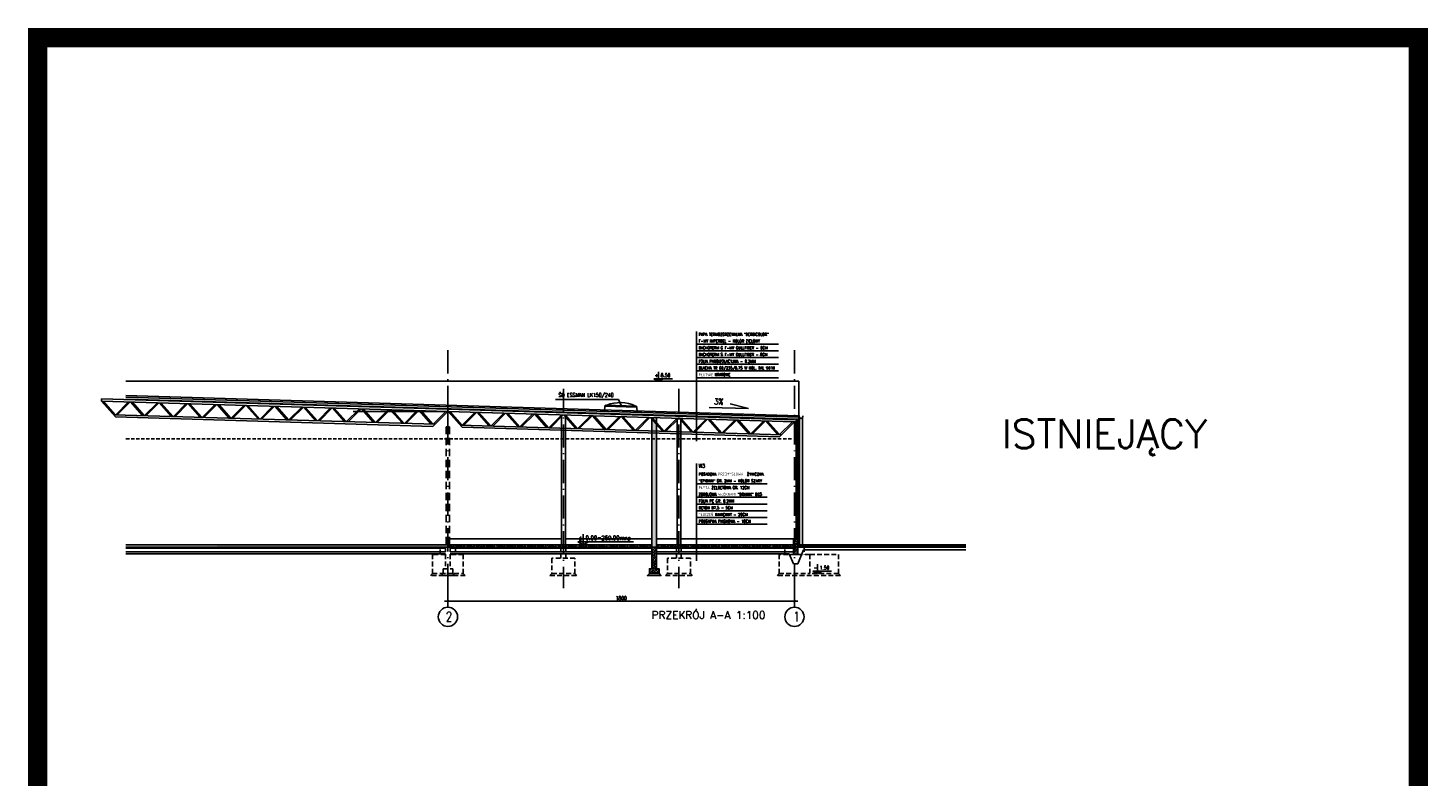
# Model space of a CAD drawing. Extents: x 153948 to 285449, y -89387 to -60195.
# Tile 92 of 101: x 271181 to 278453, y -77980 to -74091. Entities that reach past the tile are written whole.
import ezdxf
from ezdxf.enums import TextEntityAlignment as Align

# ---------------------------------------------------------------- set-up
doc = ezdxf.new("R2010")
doc.units = 0
doc.header["$LTSCALE"] = 100
doc.header["$MEASUREMENT"] = 0
doc.header["$PDMODE"] = 1
for name, pattern in [('ACAD_ISO10W100', [18.5, 12, -3, 0.5, -3]), ('DASHED2', [0.375, 0.25, -0.125]), ('HIDDEN2', [4.7625, 3.175, -1.5875])]:
    doc.linetypes.add(name, pattern=pattern)
doc.layers.get('0').update_dxf_attribs({"linetype": 'CONTINUOUS'})
doc.layers.get('DEFPOINTS').update_dxf_attribs({"linetype": 'CONTINUOUS'})
for name, color, linetype in [('A-BUD-OP', 3, 'CONTINUOUS'), ('A-WYMIARY100', 1, 'CONTINUOUS'), ('CEGLA', 4, 'CONTINUOUS'), ('FUNDAM', 5, 'DASHED2'), ('GRUNT', 4, 'CONTINUOUS'), ('IZOLACJE', 3, 'CONTINUOUS'), ('K-STA', 2, 'CONTINUOUS'), ('OCIEPLENIE', 8, 'BATTING'), ('OSIE', 8, 'ACAD_ISO10W100'), ('PANELE', 3, 'CONTINUOUS'), ('PODWALINA', 6, 'CONTINUOUS'), ('POSADZKA', 13, 'CONTINUOUS'), ('R-----OP', 2, 'CONTINUOUS'), ('R-RAM', 1, 'CONTINUOUS'), ('RYNNY', 2, 'CONTINUOUS'), ('SZRAF', 9, 'CONTINUOUS'), ('TEXT1', 2, 'CONTINUOUS'), ('WIDOK', 11, 'CONTINUOUS'), ('ZELBET', 6, 'CONTINUOUS'), ('ŚWIETLIK', 2, 'CONTINUOUS')]:
    doc.layers.add(name, color=color, linetype=linetype)
doc.styles.add('DYBY-NORMALNY-0-8-N', font='ROMANS.SHX', dxfattribs={"width": 0.8})
doc.styles.add('ROMANS', font='romans')
doc.styles.add('TXT3', font='SIMPLEX.SHX', dxfattribs={"width": 0.75, "height": 40})
doc.styles.add('wym_romans', font='romans.shx', dxfattribs={"width": 0.7})
doc.linetypes.add('BATTING', pattern='A,0.0001,-0.1,[134,ltypeshp.shx,S=0.1,R=0,X=-0.1,Y=0],-0.2,[134,ltypeshp.shx,S=0.1,R=180,X=0.1,Y=0],-0.1', length=0.4001)
doc.linetypes.add('ZIGZAG', pattern='A,0.0001,-0.2,[131,ltypeshp.shx,S=0.2,R=0,X=-0.2,Y=0],-0.4,[131,ltypeshp.shx,S=0.2,R=180,X=0.2,Y=0],-0.2', length=0.8001)
doc.dimstyles.new('100_CM_krótki', dxfattribs={"dimscale": 10, "dimtxt": 2, "dimasz": 1.1, "dimexe": 1.7, "dimexo": 2, "dimgap": 0.5, "dimtad": 1, "dimdec": 1, "dimrnd": 0.5, "dimzin": 9, "dimtxsty": 'wym_romans', "dimblk": 'ARCHTICK', "dimcen": 2, "dimdle": 1.7, "dimclrd": 256, "dimclre": 256, "dimclrt": 151, "dimadec": 1, "dimazin": 2, "dimtfac": 1, "dimtdec": 1, "dimtix": 1, "dimtmove": 1, "dimatfit": 2, "dimldrblk": 'ARCHTICK', "dimfxl": 1.8, "dimfxlon": 1, "dimtolj": 1, "dimtzin": 0, "dimlwd": -1, "dimlwe": -1, "dimarcsym": 0})
pattern_1 = [(45, (314127.129, -72322.589), (-8.8388348, 8.8388348), []), (45, (314135.968, -72322.589), (-8.8388348, 8.8388348), [6.25, -3.125])]

# ---------------------------------------------------------------- blocks, each defined once
blk = doc.blocks.new('_ARCHTICK')
at = {"color": 0, "linetype": 'ByBlock', "const_width": 0.15}
blk.add_lwpolyline([(-0.5, -0.5), (0.5, 0.5)], dxfattribs=at)
blk = doc.blocks.new('*D905')
at = {"layer": 'A-WYMIARY100', "transparency": 16777216}
for p, q in [((275178.9, -77070.2), (273344.9, -77070.2)), ((273361.9, -77052.2), (273361.9, -77087.2)), ((275161.9, -77052.2), (275161.9, -77087.2))]:
    blk.add_line(p, q, dxfattribs=at)
at = {"layer": 'DEFPOINTS', "color": 0, "transparency": 16777216}
for p in [(273361.9, -77007.9), (273361.9, -77070.2), (275161.9, -77007.9)]:
    blk.add_point(p, dxfattribs=at)
at = {"layer": 'A-WYMIARY100', "transparency": 16777216, "xscale": 11, "yscale": 11, "zscale": 11, "rotation": 180}
blk.add_blockref('_ARCHTICK', (273361.9, -77070.2), dxfattribs=at)
at = {"layer": 'A-WYMIARY100', "transparency": 16777216, "xscale": 11, "yscale": 11, "zscale": 11}
blk.add_blockref('_ARCHTICK', (275161.9, -77070.2), dxfattribs=at)
at = {"layer": 'A-WYMIARY100', "color": 151, "transparency": 16777216, "insert": (274261.9, -77055.2), "char_height": 20, "attachment_point": 5, "style": 'wym_romans'}
blk.add_mtext('\\A1;1800', dxfattribs=at)
blk = doc.blocks.new('KRATOWN')
at = {"layer": 'K-STA', "ltscale": 0.1}
for p, q in [((1800, 65), (0, 11)), ((1800, 54), (0, 0)), ((0, 0), (77.6, -77.7)), ((10.5, 0.3), (77.2, -66.7)), ((78.3, -66.7), (140.9, 4.2)), ((86.5, -66.4), (149.1, 4.5)), ((218, -62.5), (151.2, 4.5)), ((226.2, -62.2), (159.4, 4.8)), ((228.2, -62.2), (290.8, 8.7)), ((236.4, -61.9), (299.1, 9)), ((367.9, -58), (301.1, 9)), ((376.1, -57.7), (309.4, 9.3)), ((378.1, -57.7), (440.8, 13.2)), ((386.4, -57.4), (449, 13.5)), ((517.8, -53.5), (451.1, 13.5)), ((526.1, -53.2), (459.3, 13.8)), ((528.1, -53.2), (590.7, 17.7)), ((536.3, -52.9), (598.9, 18)), ((667.8, -49), (601, 18)), ((676, -48.8), (609.2, 18.3)), ((678, -48.7), (740.6, 22.2)), ((686.2, -48.4), (748.9, 22.5)), ((817.7, -44.5), (750.9, 22.5)), ((825.9, -44.3), (759.2, 22.8)), ((827.9, -44.2), (890.6, 26.7)), ((836.2, -43.9), (898.8, 27)), ((967.6, -40), (900.9, 27)), ((975.9, -39.8), (909.1, 27.3)), ((977.9, -39.7), (1040.5, 31.2)), ((986.1, -39.4), (1048.7, 31.5)), ((1117.6, -35.5), (1050.8, 31.5)), ((1125.8, -35.3), (1059, 31.8)), ((1127.8, -35.2), (1190.4, 35.7)), ((1136, -35), (1198.6, 36)), ((1267.5, -31), (1200.7, 36)), ((1275.7, -30.8), (1209, 36.3)), ((1277.7, -30.7), (1340.4, 40.2)), ((1286, -30.5), (1348.6, 40.5)), ((1417.4, -26.5), (1350.7, 40.5)), ((1425.6, -26.3), (1358.9, 40.8)), ((1427.7, -26.2), (1490.3, 44.7)), ((1435.9, -26), (1498.5, 45)), ((1567.4, -22), (1500.6, 45)), ((1575.6, -21.8), (1508.8, 45.3)), ((1577.6, -21.7), (1640.2, 49.2)), ((1585.8, -21.5), (1648.4, 49.5)), ((1717.3, -17.5), (1650.5, 49.5)), ((1725.5, -17.3), (1658.8, 49.8)), ((1725.8, -28.3), (1798.4, 54)), ((1727.5, -17.2), (1790.2, 53.7)), ((1800, 54), (1800, 65)), ((1735.8, -17), (66.9, -67)), ((1725.8, -28.3), (77.6, -77.7))]:
    blk.add_line(p, q, dxfattribs=at)

msp = doc.modelspace()

# ---------------------------------------------------------------- hatches: boundary and pattern name
at = {"layer": 'SZRAF', "true_color": 0xbababa}
msp.add_hatch(color=9, dxfattribs=at).paths.add_polyline_path([(274420.92, -76789.52), (274445.92, -76789.52), (274445.92, -76117.04), (274420.92, -76116.29)])
at = {"layer": 'SZRAF'}
h = msp.add_hatch(dxfattribs=at)
h.set_pattern_fill('ANSI33', color=256, scale=50, style=0)
h.set_pattern_definition(pattern_1)
h.paths.add_polyline_path([(272761.92, -76789.52), (272761.92, -76777.52), (272161.92, -76777.52), (272161.92, -76789.52)])
h.paths.add_polyline_path([(273361.92, -76789.52), (273361.92, -76777.52), (272761.92, -76777.52), (272761.92, -76789.52)])
h = msp.add_hatch(dxfattribs=at)
h.set_pattern_fill('ANSI33', color=256, scale=50, style=0)
h.set_pattern_definition(pattern_1)
h.paths.add_polyline_path([(273361.92, -76777.52), (273361.92, -76789.52), (273421.92, -76789.52), (273961.92, -76789.52), (273961.92, -76777.52)])
h.paths.add_polyline_path([(274027.49, -76789.52), (274027.49, -76777.52), (273961.92, -76777.52), (273961.92, -76789.52)])
h.paths.add_polyline_path([(274420.92, -76789.52), (274420.92, -76777.52), (274027.49, -76777.52), (274027.49, -76789.52)])
h = msp.add_hatch(dxfattribs=at)
h.set_pattern_fill('ANSI33', color=256, scale=50, style=0)
h.set_pattern_definition(pattern_1)
h.paths.add_polyline_path([(275016.92, -76789.52), (275016.92, -76777.52), (274445.92, -76777.52), (274445.92, -76789.52)])
h.paths.add_polyline_path([(275016.92, -76777.52), (275016.92, -76789.52), (275126.92, -76789.52), (275126.92, -76777.52)])
h.paths.add_polyline_path([(275161.92, -76789.52), (275161.92, -76777.52), (275126.92, -76777.52), (275126.92, -76789.52)])
h.paths.add_polyline_path([(275156.92, -76789.52), (275161.92, -76789.52), (275161.92, -76777.52), (275156.92, -76777.52)], flags=17)
h = msp.add_hatch(dxfattribs=at)
h.set_pattern_fill('ANSI33', color=256, scale=50, style=0)
h.set_pattern_definition(pattern_1)
h.paths.add_polyline_path([(275156.92, -76827.52), (275178.92, -76827.52), (275178.92, -76747.52), (275156.92, -76747.52)])
h = msp.add_hatch(dxfattribs=at)
h.set_pattern_fill('ANSI33', color=256, scale=50, style=0)
h.set_pattern_definition([(45, (315198.629, -72322.589), (-8.8388348, 8.8388348), []), (45, (315207.468, -72322.589), (-8.8388348, 8.8388348), [6.25, -3.125])])
h.paths.add_polyline_path([(274433.42, -76789.52), (274420.92, -76789.52), (274420.92, -76902.52), (274433.42, -76902.52)])
h.paths.add_polyline_path([(274433.42, -76902.52), (274445.92, -76902.52), (274445.92, -76789.52), (274433.42, -76789.52)])
h.paths.add_polyline_path([(274408.42, -76927.52), (274433.42, -76927.52), (274433.42, -76902.52), (274408.42, -76902.52)])
h.paths.add_polyline_path([(274433.42, -76927.52), (274458.42, -76927.52), (274458.42, -76902.52), (274433.42, -76902.52)])

# ---------------------------------------------------------------- linework, layer by layer
at = {"layer": 'A-BUD-OP'}
for p, q in [((274431.44, -75914.64), (274528.1, -75914.64)), ((274456.14, -75927.52), (274431.44, -75914.64)), ((274456.14, -75878.14), (274456.14, -75927.52)), ((274456.14, -75927.52), (274480.85, -75914.64)), ((274922.52, -76069.74), (274828.79, -76045.49)), ((274922.52, -76069.74), (274719.74, -76063.47)), ((274064.27, -76777.52), (274036.48, -76763.03)), ((274036.48, -76763.03), (274326.31, -76763.03)), ((274064.27, -76721.97), (274064.27, -76777.52)), ((274064.27, -76777.52), (274092.06, -76763.03)), ((275257.21, -76914.64), (275353.87, -76914.64)), ((275281.92, -76927.52), (275257.21, -76914.64)), ((275281.92, -76878.14), (275281.92, -76927.52)), ((275281.92, -76927.52), (275306.62, -76914.64))]:
    msp.add_line(p, q, dxfattribs=at)
at = {"layer": 'CEGLA', "ltscale": 0.5}
for p, q in [((274420.92, -76116.29), (274420.92, -76789.52)), ((274445.92, -76117.04), (274445.92, -76789.52))]:
    msp.add_line(p, q, dxfattribs=at)
at = {"layer": 'FUNDAM'}
for p, q in [((273349.42, -76789.52), (273349.42, -76902.52)), ((273374.42, -76789.52), (273374.42, -76902.52)), ((273948.92, -76847.52), (273948.92, -76794.52)), ((273973.92, -76847.52), (273973.92, -76794.52)), ((274548.92, -76847.52), (274548.92, -76794.52)), ((274573.92, -76847.52), (274573.92, -76794.52)), ((273386.92, -76927.52), (273336.92, -76927.52))]:
    msp.add_line(p, q, dxfattribs=at)
for points in [[(273349.42, -76827.52), (273281.92, -76827.52), (273281.92, -76927.52), (273441.92, -76927.52), (273441.92, -76827.52), (273374.42, -76827.52)], [(273321.92, -76827.52), (273321.92, -76789.52), (273401.92, -76789.52), (273401.92, -76827.52)], [(275111.92, -76827.52), (275111.92, -76789.52), (275211.92, -76789.52), (275211.92, -76827.52)], [(273441.92, -76927.52), (273451.92, -76937.52), (273271.92, -76937.52), (273281.92, -76927.52)], [(273386.92, -76927.52), (273396.92, -76937.52), (273326.92, -76937.52), (273336.92, -76927.52)], [(273336.92, -76927.52), (273336.92, -76902.52), (273386.92, -76902.52), (273386.92, -76927.52)], [(273901.92, -76927.52), (273891.92, -76937.52), (274031.92, -76937.52), (274021.92, -76927.52)], [(274501.92, -76927.52), (274491.92, -76937.52), (274631.92, -76937.52), (274621.92, -76927.52)], [(275390.87, -76927.52), (275400.87, -76937.52), (275071.92, -76937.52), (275081.92, -76927.52)]]:
    msp.add_lwpolyline(points, dxfattribs=at)
for points in [[(273901.92, -76847.52), (273901.92, -76927.52), (274021.92, -76927.52), (274021.92, -76847.52)], [(274501.92, -76847.52), (274501.92, -76927.52), (274621.92, -76927.52), (274621.92, -76847.52)], [(275241.92, -76827.52), (275081.92, -76827.52), (275081.92, -76927.52), (275241.92, -76927.52)], [(275241.92, -76927.52), (275241.92, -76827.52), (275390.87, -76827.52), (275390.87, -76927.52)]]:
    msp.add_lwpolyline(points, close=True, dxfattribs=at)
at = {"layer": 'GRUNT'}
for p, q in [((275178.92, -76783.52), (276052.5, -76783.52)), ((275178.92, -76789.52), (276052.5, -76789.52))]:
    msp.add_line(p, q, dxfattribs=at)
at = {"layer": 'IZOLACJE', "ltscale": 0.1}
msp.add_line((271689.93, -76002.35), (275185.42, -76107.21), dxfattribs=at)
at = {"layer": 'K-STA', "linetype": 'ZIGZAG', "ltscale": 0.1}
msp.add_line((271689.93, -76020.39), (275185.33, -76125.26), dxfattribs=at)
at = {"layer": 'K-STA', "color": 8}
msp.add_line((273361.92, -76084.52), (272869.6, -76084.52), dxfattribs=at)
at = {"layer": 'K-STA', "color": 8, "ltscale": 0.1}
for p, q in [((273368.86, -76084.52), (273354.97, -76084.52)), ((273361.92, -76084.52), (273361.92, -76164.52)), ((273370.92, -76164.52), (273352.92, -76164.52))]:
    msp.add_line(p, q, dxfattribs=at)
at = {"layer": 'K-STA', "color": 8, "linetype": 'HIDDEN2', "ltscale": 0.12}
for p, q in [((273352.92, -76164.52), (273352.92, -76777.52)), ((273370.92, -76164.52), (273370.92, -76777.52))]:
    msp.add_line(p, q, dxfattribs=at)
at = {"layer": 'K-STA', "ltscale": 0.1}
for p, q in [((275168.86, -76138.52), (275154.97, -76138.52)), ((275161.92, -76138.52), (275161.92, -76218.52))]:
    msp.add_line(p, q, dxfattribs=at)
at = {"layer": 'OCIEPLENIE', "ltscale": 0.19}
msp.add_line((271689.93, -76009.85), (275185.42, -76114.72), dxfattribs=at)
at = {"layer": 'OCIEPLENIE', "ltscale": 0.12}
msp.add_line((275175.92, -76121.82), (275175.92, -76747.52), dxfattribs=at)
at = {"layer": 'OSIE', "ltscale": 0.1}
for p, q in [((273361.92, -75766.82), (273361.92, -76997.49)), ((275161.92, -75766.82), (275161.92, -76997.49)), ((273961.92, -75966.78), (273961.92, -77003.9)), ((274561.92, -75966.78), (274561.92, -77003.9))]:
    msp.add_line(p, q, dxfattribs=at)
at = {"layer": 'PANELE', "ltscale": 0.12}
for p, q in [((275170.92, -76121.82), (275170.92, -76747.52)), ((275185.42, -76107.21), (275185.42, -76752.52)), ((275178.92, -76752.52), (275185.42, -76752.52))]:
    msp.add_line(p, q, dxfattribs=at)
at = {"layer": 'PODWALINA', "ltscale": 0.5}
for p, q in [((275156.92, -76827.52), (275156.92, -76747.52)), ((275156.92, -76747.52), (275178.92, -76747.52)), ((275178.92, -76827.52), (275178.92, -76747.52))]:
    msp.add_line(p, q, dxfattribs=at)
at = {"layer": 'PODWALINA'}
msp.add_line((275178.92, -76827.52), (275156.92, -76827.52), dxfattribs=at)
at = {"layer": 'POSADZKA'}
for p, q in [((274420.92, -76777.52), (271689.93, -76777.52)), ((275156.92, -76777.52), (274445.92, -76777.52)), ((275156.92, -76789.52), (275156.92, -76777.52)), ((276052.5, -76777.52), (275178.92, -76777.52)), ((275156.92, -76789.52), (271689.93, -76789.52))]:
    msp.add_line(p, q, dxfattribs=at)
at = {"layer": 'POSADZKA', "color": 1}
for p, q in [((273349.42, -76794.52), (271689.93, -76794.52)), ((274420.92, -76794.52), (273374.42, -76794.52)), ((275156.92, -76794.52), (274445.92, -76794.52))]:
    msp.add_line(p, q, dxfattribs=at)
at = {"layer": 'POSADZKA', "color": 2}
for p, q in [((273349.42, -76814.52), (271689.93, -76814.52)), ((273349.42, -76824.52), (271689.93, -76824.52)), ((274420.92, -76814.52), (273374.42, -76814.52)), ((274420.92, -76824.52), (273374.42, -76824.52)), ((275156.92, -76814.52), (274445.92, -76814.52)), ((275134.68, -76824.52), (274445.92, -76824.52)), ((275156.92, -76877.52), (275134.68, -76824.52)), ((275178.92, -76877.52), (275209.54, -76804.52)), ((275209.54, -76804.52), (276052.5, -76804.52)), ((275156.92, -76877.52), (275178.92, -76877.52))]:
    msp.add_line(p, q, dxfattribs=at)
at = {"layer": 'R-----OP', "color": 1}
for p, q in [((274653.08, -75668.37), (274653.08, -76238.85)), ((274653.08, -75734.29), (275079.05, -75734.29)), ((274653.08, -75769.29), (275079.05, -75769.29)), ((274653.08, -75804.29), (275079.05, -75804.29)), ((274653.08, -75839.29), (275079.05, -75839.29)), ((274653.08, -75839.29), (275079.05, -75839.29)), ((274653.08, -75874.29), (275079.05, -75874.29)), ((274653.08, -75909.29), (275079.05, -75909.29)), ((274653.08, -76355.64), (274653.08, -76860.37)), ((274653.08, -76460.81), (275020.62, -76460.81)), ((274653.08, -76530.81), (275020.62, -76530.81)), ((274653.08, -76565.81), (275020.62, -76565.81)), ((274653.08, -76600.81), (275020.62, -76600.81)), ((274653.08, -76600.81), (275020.62, -76600.81)), ((274653.08, -76635.81), (275020.62, -76635.81)), ((274653.08, -76670.81), (275020.62, -76670.81))]:
    msp.add_line(p, q, dxfattribs=at)
at = {"layer": 'R-----OP', "ltscale": 0.1}
for p, q in [((273920.75, -76022.03), (274247.53, -76022.03)), ((274247.53, -76022.03), (274261.78, -76053.8))]:
    msp.add_line(p, q, dxfattribs=at)
at = {"layer": 'R-RAM', "const_width": 100}
msp.add_lwpolyline([(271230.92, -74141.47), (278402.57, -74141.47), (278402.57, -81909.54), (271230.92, -81909.54)], close=True, dxfattribs=at)
at = {"layer": 'RYNNY'}
for p, q in [((275188.68, -76117.19), (275188.68, -76777.52)), ((275203.68, -76117.19), (275203.68, -76777.52))]:
    msp.add_line(p, q, dxfattribs=at)
msp.add_lwpolyline([(275205.18, -76107.21), (275205.18, -76112.21, -1), (275187.18, -76112.21), (275187.18, -76107.21), (275179.91, -76107.21)], format="xyb", dxfattribs=at)
at = {"layer": 'TEXT1'}
for p, q in [((273361.92, -77102.37), (273361.92, -76997.49)), ((275161.92, -77102.37), (275161.92, -76997.49))]:
    msp.add_line(p, q, dxfattribs=at)
for centre in [(273361.92, -77152.37), (275161.92, -77152.37)]:
    msp.add_circle(centre, 50, dxfattribs=at)
at = {"layer": 'WIDOK', "ltscale": 0.12}
for p, q in [((271689.93, -75927.52), (275185.42, -75927.52)), ((275185.42, -75927.52), (275185.42, -76107.21)), ((273951.92, -76102.22), (273951.92, -76777.52)), ((273971.92, -76102.82), (273971.92, -76777.52)), ((274551.92, -76120.22), (274551.92, -76777.52)), ((274571.92, -76120.82), (274571.92, -76777.52)), ((273370.92, -76747.52), (273951.92, -76747.52)), ((273971.92, -76747.52), (274420.92, -76747.52)), ((274445.92, -76747.52), (274551.92, -76747.52)), ((274571.92, -76747.52), (275156.92, -76747.52))]:
    msp.add_line(p, q, dxfattribs=at)
at = {"layer": 'WIDOK', "color": 3, "linetype": 'DASHED2', "ltscale": 0.7}
msp.add_line((271689.93, -76227.52), (275152.92, -76227.52), dxfattribs=at)
at = {"layer": 'WIDOK'}
msp.add_line((275178.92, -76777.52), (275178.92, -76752.52), dxfattribs=at)
at = {"layer": 'ZELBET'}
for p, q in [((273349.42, -76789.52), (273374.42, -76789.52)), ((274420.92, -76789.52), (274445.92, -76789.52)), ((274420.92, -76789.52), (274420.92, -76902.52)), ((274445.92, -76789.52), (274445.92, -76902.52)), ((274458.42, -76927.52), (274408.42, -76927.52))]:
    msp.add_line(p, q, dxfattribs=at)
at = {"layer": 'ZELBET', "color": 1, "linetype": 'Continuous'}
msp.add_lwpolyline([(274458.42, -76927.52), (274468.42, -76937.52), (274398.42, -76937.52), (274408.42, -76927.52)], dxfattribs=at)
at = {"layer": 'ZELBET'}
msp.add_lwpolyline([(274408.42, -76927.52), (274408.42, -76902.52), (274458.42, -76902.52), (274458.42, -76927.52)], dxfattribs=at)
at = {"layer": 'ŚWIETLIK', "color": 2}
for p, q in [((274174.58, -76076.96), (274179.08, -76051.95)), ((274344.58, -76082.06), (274342.34, -76057.05))]:
    msp.add_line(p, q, dxfattribs=at)
at = {"layer": 'ŚWIETLIK', "ltscale": 0.1}
for p, q in [((274178.93, -76056.94), (274342.19, -76062.04)), ((274179.08, -76051.95), (274342.34, -76057.05))]:
    msp.add_line(p, q, dxfattribs=at)
at = {"layer": 'ŚWIETLIK', "color": 2}
msp.add_arc((274256.62, -76225.78), 187.06, 64.633054, 111.93023, dxfattribs=at)

# ---------------------------------------------------------------- block references
at = {"layer": 'K-STA', "xscale": -1}
for p in [(273361.92, -76084.52), (275161.92, -76138.52)]:
    msp.add_blockref('KRATOWN', p, dxfattribs=at)

# ---------------------------------------------------------------- texts
at = {"layer": 'A-BUD-OP', "style": 'DYBY-NORMALNY-0-8-N', "width": 0.8}
for s, height, p in [('+', 18.75, (274435.33, -75906.14)), ('8.50', 18.75, (274467.55, -75906.14)), ('%%p', 22.5, (274040.85, -76753.47)), ('0.00=269.00mnp', 22.5, (274077.1, -76753.47)), ('-', 18.75, (275261.1, -76906.14)), ('1.50', 18.75, (275293.32, -76906.14))]:
    msp.add_text(s, height=height, dxfattribs=at).set_placement(p)
msp.add_text('3%', height=31.5, rotation=358.230028, dxfattribs=at).set_placement((274744.53, -76048.03))
at = {"layer": 'A-BUD-OP', "color": 6, "style": 'ROMANS'}
for s, height, p in [('ISTNIEJĄCY', 150, (277305.93, -76276.38)), ('PRZEKRÓJ A-A 1:100', 40, (275011.68, -77163.19))]:
    msp.add_text(s, height=height, dxfattribs=at).set_placement(p, align=Align.RIGHT)
at = {"layer": 'R-----OP', "color": 2, "style": 'DYBY-NORMALNY-0-8-N', "width": 0.8}
for s, height, p in [('PAPA TERMOZGRZEWALNA "DERBICOLOR"', 15, (274664.03, -75691.47)), ('F-MY IMPERBEL - KOLOR ZIELONY', 15, (274664.03, -75726.47)), ('DACHOTERM G F-MY GULLFIBER - 6CM', 15, (274664.03, -75761.47)), ('DACHOTERM S F-MY GULLFIBER - 8CM', 15, (274664.03, -75796.47)), ('FOLIA PAROIZOLACYJNA - 0.2MM', 15, (274664.03, -75831.47)), ('BLACHA TR 60/235/0.75 W KOL. RAL 9010', 15, (274664.03, -75866.47)), ('PŁATWIE KRATOWE', 15, (274664.03, -75901.47)), ('W3', 20, (274664.03, -76377.03)), ('POSADZKA PRZEMYSŁOWA  ŻYWICZNA', 15, (274664.03, -76417.98)), ('"EPIDIAN" GR. 2MM - KOLOR SZARY', 15, (274664.03, -76452.98)), ('PŁYTA ŻELBETOWA GR. 12CM ', 15, (274664.03, -76487.98)), ('ZBROJONA WŁÓKNAMI "DRAMIX" B25', 15, (274664.03, -76522.98)), ('FOLIA PE GR. 0.2MM', 15, (274664.03, -76557.98)), ('TŁUCZEŃ KAMIENNY - 20CM', 15, (274664.03, -76627.98)), ('BETON B7.5 - 5CM', 15, (274664.03, -76592.98)), ('PODSYPKA PIASKOWA - 10CM', 15, (274664.03, -76662.98))]:
    msp.add_text(s, height=height, dxfattribs=at).set_placement(p)
msp.add_text('ŚD ESSMAN LK150/240', height=20, dxfattribs=at).set_placement((274079.42, -75999.52), align=Align.MIDDLE)
at = {"layer": 'TEXT1', "style": 'TXT3', "width": 0.75}
for s, p in [('2', (273351.81, -77175.69)), ('1', (275156.88, -77175.69))]:
    msp.add_text(s, height=50, dxfattribs=at).set_placement(p)

# ---------------------------------------------------------------- dimensions: what is measured, and where the dimension line sits
at = {"layer": 'A-WYMIARY100'}
dim = msp.add_linear_dim(base=(273361.92, -77070.17), p1=(275161.92, -77007.93), p2=(273361.92, -77007.93), dimstyle='100_CM_krótki', dxfattribs=at)
dim.commit()
dim.dimension.update_dxf_attribs({"geometry": '*D905', "text_midpoint": (274261.92, -77055.17)})

doc.saveas('drawing.dxf')
